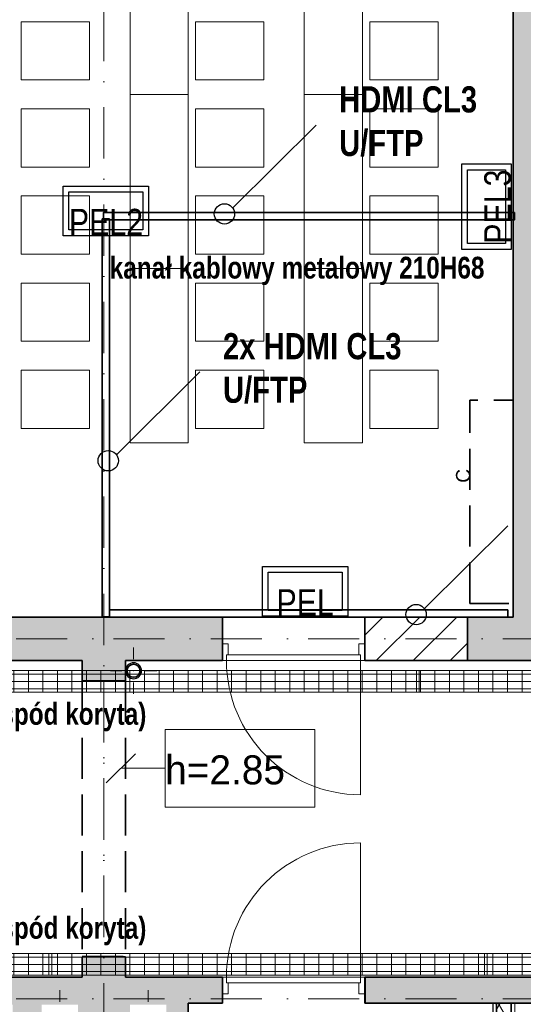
# Model space of a CAD drawing. Header units: millimetres. Extents: x 82175 to 237000, y 24756 to 471700.
# Tile 67 of 256: x 115840 to 119309, y 168641 to 175423. Entities that reach past the tile are written whole.
import ezdxf
from ezdxf.enums import TextEntityAlignment as Align
from ezdxf.lldxf.tags import DXFTag

# ---------------------------------------------------------------- set-up
doc = ezdxf.new("R2010")
doc.units = ezdxf.units.MM
doc.linetypes.add('Krawędzie ukryte', pattern=[3.912222, 2.822222, -1.09])
doc.linetypes.add('Kropki i Kreski', pattern=[6.702778, 3.527778, -1.763889, 0, -1.411111])
for name, color, linetype, lineweight in [('!! kanał podpoaraperowy z gniazdami', 6, 'Continuous', 35), ('#_EL - opis', 7, 'Continuous', 20), ('2DE_PRO_Cblf304L', 30, 'Continuous', 15), ('CP_DETAL', 33, 'Continuous', 9), ('\xa0♦EL - Gniazda', 1, 'Continuous', 35), ('\xa0♦IT - HDMI', 1, 'Continuous', 35), ('\xa0♦IT - opis', 3, 'SOLID', 30)]:
    doc.layers.add(name, color=color, linetype=linetype, lineweight=lineweight)
for name, color, linetype in [('#EL - Teletechnika', 3, 'Continuous'), ('2D - Rysunki i Obrazki', 8, 'Continuous'), ('Drzwi Archicad', 8, 'Continuous'), ('Instalacje - Went_Klim', 8, 'Continuous'), ('Instalacje - Wod_Kan', 8, 'Continuous'), ('Konstrukcja - Belki', 8, 'Continuous'), ('Konstrukcja - Siatka mod', 8, 'Continuous'), ('Konstrukcja - Ściany działowe', 8, 'Continuous'), ('Konstrukcja - Ściany nośne wew..P', 8, 'Continuous'), ('Opisy - Etykiety', 8, 'Continuous'), ('PIONY INST', 8, 'Continuous'), ('Wnętrze - Umeblowanie', 8, 'Continuous')]:
    doc.layers.add(name, color=color, linetype=linetype)
doc.styles.add('CP_ATTR', font='ARIAL.TTF')
doc.styles.add('OP_100', font='ARIALN.TTF', dxfattribs={"width": 0.8, "height": 20})
doc.styles.get("Standard").update_dxf_attribs({"font": 'arial.ttf'})
doc.styles.add('STYL_AUTOMATYCZNY_5', font='txt')
doc.styles.add('STYL_AUTOMATYCZNY_8', font='txt')
tags = doc.linetypes.add('SOLID', pattern=[10, 10, 0]).pattern_tags.tags
tags[6:7] = [DXFTag(74, 4), DXFTag(75, 0), DXFTag(340, '0'), DXFTag(46, 0.0), DXFTag(50, 0.0), DXFTag(44, 0.0), DXFTag(45, 0.0)]
tags[4:5] = [DXFTag(74, 4), DXFTag(75, 0), DXFTag(340, '0'), DXFTag(46, 0.0), DXFTag(50, 0.0), DXFTag(44, 0.0), DXFTag(45, 0.0)]
pattern_1 = [(90, (-3e-14, 0), (-100, 6e-15), [])]

# ---------------------------------------------------------------- blocks, each defined once
blk = doc.blocks.new('PEl 2')
at = {"layer": '#EL - Teletechnika', "color": 1, "lineweight": 30}
blk.add_lwpolyline([(53978.4, 11970.9), (53390.4, 11970.9), (53390.4, 12311.9), (53978.4, 12311.9)], close=True, dxfattribs=at)
at = {"layer": '#EL - Teletechnika', "color": 7, "lineweight": 30}
blk.add_lwpolyline([(53939, 12010.2), (53429.7, 12010.2), (53429.7, 12272.5), (53939, 12272.5)], close=True, dxfattribs=at)
at = {"layer": '#EL - Teletechnika', "color": 1, "insert": (53684.4, 12064.5), "char_height": 20.791, "attachment_point": 5, "line_spacing_factor": 0.4}
blk.add_mtext('\\fArial Narrow|b0|i0;{\\H8.7679950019x;\\A1;PEL}\\A1;\\fTahoma|b1|i0|c238;\\P', dxfattribs=at)
blk = doc.blocks.new('pel3')
at = {"layer": '#EL - Teletechnika', "color": 1, "lineweight": 30}
blk.add_lwpolyline([(294, 0), (-294, 0), (-294, 341), (294, 341)], close=True, dxfattribs=at)
at = {"layer": '#EL - Teletechnika', "color": 7, "lineweight": 30}
blk.add_lwpolyline([(254.6, 39.3), (-254.6, 39.3), (-254.6, 301.7), (254.6, 301.7)], close=True, dxfattribs=at)
at = {"layer": '#EL - Teletechnika', "color": 1, "insert": (0, 93.7), "char_height": 20.791, "attachment_point": 5, "line_spacing_factor": 0.4}
blk.add_mtext('\\fArial Narrow|b0|i0;{\\H8.7679950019x;\\A1;PEL3}\\A1;\\fTahoma|b1|i0|c238;\\P', dxfattribs=at)
blk = doc.blocks.new('dws')
at = {"layer": '#EL - Teletechnika', "color": 1, "lineweight": 30}
blk.add_lwpolyline([(294, 0), (-294, 0), (-294, 341), (294, 341)], close=True, dxfattribs=at)
at = {"layer": '#EL - Teletechnika', "color": 7, "lineweight": 30}
blk.add_lwpolyline([(254.6, 39.3), (-254.6, 39.3), (-254.6, 301.7), (254.6, 301.7)], close=True, dxfattribs=at)
at = {"layer": '#EL - Teletechnika', "color": 1, "insert": (0, 93.7), "char_height": 20.791, "attachment_point": 5, "line_spacing_factor": 0.4}
blk.add_mtext('\\fArial Narrow|b0|i0;{\\H8.7679950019x;\\A1;PEL2}\\A1;\\fTahoma|b1|i0|c238;\\P', dxfattribs=at)
blk = doc.blocks.new('2Dcblfmark100')
at = {"color": 3}
for p, q in [((-10, -50), (-10, 50)), ((10, -50), (10, 50))]:
    blk.add_line(p, q, dxfattribs=at)
blk = doc.blocks.new('2dcblf_korcf105v_b150_h105_j5jok0')
at = {"layer": 'CP_DETAL'}
h = blk.add_hatch(dxfattribs=at)
h.set_pattern_fill('_USER', color=256, scale=100, angle=90, style=0, pattern_type=0)
h.set_pattern_definition(pattern_1)
h.paths.add_polyline_path([(0, 75), (20100, 75), (20100, -75), (0, -75)])
for p, q in [((0, 75), (20100, 75)), ((0, -75), (20100, -75))]:
    blk.add_line(p, q)
for p, q in [((20100, 50), (0, 50)), ((0, 0), (20100, 0)), ((20100, -50), (0, -50))]:
    blk.add_line(p, q, dxfattribs=at)
at = {"yscale": 1.5}
blk.add_blockref('2Dcblfmark100', (3000, 0), dxfattribs=at)
at = {"linetype": 'ByBlock', "style": 'CP_ATTR', "flags": 9}
for tag in ['NAME', 'NUMBER', 'GROUP', 'ORDER-NO', 'PRODUCER', 'COUPLERS', 'MOUNTDIST', 'MOUNTINGS', 'OTHER', 'WEIGHT', 'DIVIDER', 'COVER']:
    blk.add_attdef(tag, text='', height=0.00005, dxfattribs=at).set_placement((-0.1, 0), align=Align.MIDDLE_LEFT)
blk = doc.blocks.new('2dcblf_korcf105v_b150_h105_5e1nhc4')
at = {"layer": 'CP_DETAL'}
h = blk.add_hatch(dxfattribs=at)
h.set_pattern_fill('_USER', color=256, scale=100, angle=90, style=0, pattern_type=0)
h.set_pattern_definition(pattern_1)
h.paths.add_polyline_path([(0, 75), (11800, 75), (11800, -75), (0, -75)])
for p, q in [((0, -75), (0, 75)), ((0, 75), (11800, 75)), ((0, -75), (11800, -75))]:
    blk.add_line(p, q)
for p, q in [((11800, 50), (0, 50)), ((0, 0), (11800, 0)), ((11800, -50), (0, -50))]:
    blk.add_line(p, q, dxfattribs=at)
at = {"yscale": 1.5}
for p in [(3000, 0), (6000, 0)]:
    blk.add_blockref('2Dcblfmark100', p, dxfattribs=at)
at = {"linetype": 'ByBlock', "style": 'CP_ATTR', "flags": 9}
for tag in ['NAME', 'NUMBER', 'GROUP', 'ORDER-NO', 'PRODUCER', 'COUPLERS', 'MOUNTDIST', 'MOUNTINGS', 'OTHER', 'WEIGHT', 'DIVIDER', 'COVER']:
    blk.add_attdef(tag, text='', height=0.00005, dxfattribs=at).set_placement((-0.1, 0), align=Align.MIDDLE_LEFT)

msp = doc.modelspace()

# ---------------------------------------------------------------- hatches: boundary and pattern name
at = {"layer": 'Instalacje - Wod_Kan', "linetype": 'Continuous', "lineweight": 13}
h = msp.add_hatch(color=8, dxfattribs=at)
h.paths.add_polyline_path([(116570, 170938.9, 0.414214), (116625, 170883.9, 0.414214), (116680, 170938.9, 0.414214), (116625, 170993.9, 0.414214)])
h.paths.add_polyline_path([(116625, 170893.9, -1), (116625, 170983.9, -1)], flags=0)
at = {"layer": 'Konstrukcja - Ściany działowe', "linetype": 'Continuous', "lineweight": 13}
h = msp.add_hatch(dxfattribs=at)
h.set_pattern_fill('Gips_0005', color=8, style=0, pattern_type=2)
h.set_pattern_definition([(0, (-135208.59, 452586.615), (0, 75), [0, -75])])
h.paths.add_polyline_path([(119100, 168648.9), (119100, 163778.9), (119125, 163778.9), (119125, 168648.9)])
h = msp.add_hatch(dxfattribs=at)
h.set_pattern_fill('Izolacja_miękka_0005', color=8, style=0, pattern_type=2)
h.set_pattern_definition([(60, (-135208.59, 452586.62), (-129.90381, 75), []), (120, (-135208.59, 452586.62), (129.90381, 75), [])])
h.paths.add_polyline_path([(119125, 168648.9), (119125, 163778.9), (119225, 163778.9), (119225, 168648.9)])
at = {"layer": 'Konstrukcja - Ściany nośne wew..P', "linetype": 'Continuous', "lineweight": 13}
for points in [[(119240, 176258.9), (119240, 171308.9), (119540, 171308.9), (119540, 176258.9)], [(114687, 171008.9), (117236.5, 171008.9), (117236.5, 171308.9), (114687, 171308.9)], [(118923.8, 171008.9), (119780.7, 171008.9), (119780.7, 171308.9), (118923.8, 171308.9)], [(116270, 171008.9), (116270, 170868.9), (116570, 170868.9), (116570, 171008.9)], [(116570, 168968.9), (116270, 168968.9), (116270, 168828.9), (116570, 168828.9)], [(117000, 168648.9), (117236.5, 168648.9), (117236.5, 168828.9), (117000, 168828.9)], [(119886.6, 168828.9), (118220, 168828.9), (118220, 168648.9), (119886.6, 168648.9)]]:
    msp.add_hatch(color=8, dxfattribs=at).paths.add_polyline_path(points)
h = msp.add_hatch(dxfattribs=at)
h.set_pattern_fill('Bloczki_ceramiczne_0005', color=8, style=0, pattern_type=2)
h.set_pattern_definition([(45, (-135208.59, 452586.62), (-127.27922, 127.27922), [])])
h.paths.add_polyline_path([(118923.8, 171308.9), (118216.5, 171308.9), (118216.5, 171008.9), (118923.8, 171008.9)])
h = msp.add_hatch(color=8, dxfattribs=at)
h.paths.add_polyline_path([(115490, 168388.9), (116570, 168388.9), (116570, 168828.9), (115490, 168828.9)])
h.paths.add_polyline_path([(115671.2, 168518.9), (115671.2, 168638.9), (115791.2, 168638.9), (115791.2, 168518.9)], flags=0)
h.paths.add_polyline_path([(116242.4, 168518.9), (115992.4, 168518.9), (115992.4, 168638.9), (116242.4, 168638.9)], flags=0)
h = msp.add_hatch(color=8, dxfattribs=at)
h.paths.add_polyline_path([(116570, 168828.9), (116570, 168388.9), (117000, 168388.9), (117000, 168828.9)])
h.paths.add_polyline_path([(116600, 168638.9), (116850, 168638.9), (116850, 168518.9), (116600, 168518.9)], flags=0)

# ---------------------------------------------------------------- linework, layer by layer
at = {"layer": '!! kanał podpoaraperowy z gniazdami'}
for points in [[(119248.4, 174095.5), (116418, 174095.5), (116418, 174045.5), (119248.4, 174045.5)], [(116408, 174050.5), (116408, 171309.5), (116458, 171309.5), (116458, 174050.5)], [(119203.4, 171357.5), (116458, 171357.5), (116458, 171307.5), (119203.4, 171307.5)]]:
    msp.add_lwpolyline(points, close=True, dxfattribs=at)
at = {"color": 8, "linetype": 'Continuous', "lineweight": 35, "ltscale": 100, "flags": 128}
for points in [[(118923.8, 171308.9), (118216.5, 171308.9)], [(118216.5, 171008.9), (118216.5, 171308.9)], [(118216.5, 171008.9), (118923.8, 171008.9)], [(118220, 168828.9), (118216.5, 168828.9)], [(118216.5, 168648.9), (118216.5, 168828.9)], [(118216.5, 168648.9), (118220, 168648.9)]]:
    msp.add_lwpolyline(points, dxfattribs=at)
at = {"layer": 'Drzwi Archicad', "color": 8, "linetype": 'Continuous', "lineweight": 35, "ltscale": 100}
for p, q in [((117236.5, 171123.9), (117236.5, 171308.9)), ((118216.5, 171123.9), (118216.5, 171308.9)), ((117236.5, 171008.9), (117236.5, 171123.9)), ((117236.5, 171008.9), (117236.5, 171123.9)), ((118216.5, 171008.9), (118216.5, 171123.9)), ((118216.5, 171008.9), (118216.5, 171123.9)), ((117236.5, 168828.9), (117236.5, 168713.9)), ((117236.5, 168828.9), (117236.5, 168713.9)), ((118216.5, 168828.9), (118216.5, 168713.9)), ((118216.5, 168828.9), (118216.5, 168713.9)), ((117236.5, 168713.9), (117236.5, 168648.9)), ((118216.5, 168713.9), (118216.5, 168648.9))]:
    msp.add_line(p, q, dxfattribs=at)
at = {"layer": 'Drzwi Archicad', "color": 8, "linetype": 'Continuous', "lineweight": 13, "ltscale": 100}
for p, q in [((117236.5, 171008.9), (117236.5, 171123.9)), ((117236.5, 171123.9), (117276.5, 171123.9)), ((117276.5, 171123.9), (117276.5, 171048.9)), ((118176.5, 171048.9), (118176.5, 171123.9)), ((118176.5, 171123.9), (118216.5, 171123.9)), ((118216.5, 171123.9), (118216.5, 171008.9)), ((117276.5, 171048.9), (117264.5, 171048.9)), ((117264.5, 171048.9), (117264.5, 171008.9)), ((118188.5, 171048.9), (117264.5, 171048.9)), ((117264.5, 171048.9), (117264.5, 171008.9)), ((118188.5, 171048.9), (118176.5, 171048.9)), ((118188.5, 171008.9), (118188.5, 171048.9)), ((118188.5, 171008.9), (118188.5, 171048.9)), ((117264.5, 171008.9), (117236.5, 171008.9)), ((117264.5, 171008.9), (118188.5, 171008.9)), ((118188.5, 171008.9), (118188.5, 170084.9)), ((118216.5, 171008.9), (118188.5, 171008.9)), ((118188.5, 168828.9), (118188.5, 169752.9)), ((117264.5, 168828.9), (117236.5, 168828.9)), ((117236.5, 168828.9), (117236.5, 168713.9)), ((117264.5, 168788.9), (117264.5, 168828.9)), ((117264.5, 168828.9), (118188.5, 168828.9)), ((117264.5, 168788.9), (117264.5, 168828.9)), ((118216.5, 168828.9), (118188.5, 168828.9)), ((118188.5, 168828.9), (118188.5, 168788.9)), ((118188.5, 168828.9), (118188.5, 168788.9)), ((118216.5, 168713.9), (118216.5, 168828.9)), ((117276.5, 168788.9), (117264.5, 168788.9)), ((118188.5, 168788.9), (117264.5, 168788.9)), ((117276.5, 168713.9), (117276.5, 168788.9)), ((118188.5, 168788.9), (118176.5, 168788.9)), ((118176.5, 168788.9), (118176.5, 168713.9)), ((117236.5, 168713.9), (117276.5, 168713.9)), ((118176.5, 168713.9), (118216.5, 168713.9))]:
    msp.add_line(p, q, dxfattribs=at)
for centre, start, end in [((118188.5, 171008.9), 180, 270), ((118188.5, 168828.9), 90, 180)]:
    msp.add_arc(centre, 924, start, end, dxfattribs=at)
at = {"layer": 'Instalacje - Went_Klim', "color": 8, "linetype": 'Krawędzie ukryte', "lineweight": 35, "ltscale": 100, "flags": 128}
msp.add_lwpolyline([(118940, 171402.7), (118940, 172802.7), (119240, 172802.7), (119240, 171402.7)], close=True, dxfattribs=at)
at = {"layer": 'Instalacje - Wod_Kan', "color": 8, "linetype": 'Continuous', "lineweight": 0, "ltscale": 100}
for p, q in [((116625, 171018.9), (116625, 171098.9)), ((116545, 170938.9), (116465, 170938.9)), ((116705, 170938.9), (116785, 170938.9)), ((116625, 170858.9), (116625, 170778.9))]:
    msp.add_line(p, q, dxfattribs=at)
at = {"layer": 'Instalacje - Wod_Kan', "color": 8, "linetype": 'Continuous', "lineweight": 25, "ltscale": 100, "flags": 128}
msp.add_lwpolyline([(116570, 170938.9, 0.414214), (116625, 170883.9, 0.414214), (116680, 170938.9, 0.414214), (116625, 170993.9, 0.414214)], format="xyb", close=True, dxfattribs=at)
at = {"layer": 'Instalacje - Wod_Kan', "color": 8, "linetype": 'Continuous', "lineweight": 35, "ltscale": 100, "flags": 128}
msp.add_lwpolyline([(116625, 170893.9, -1), (116625, 170983.9, -1)], format="xyb", close=True, dxfattribs=at)
at = {"layer": 'Instalacje - Wod_Kan', "color": 8, "linetype": 'Continuous', "lineweight": 0, "ltscale": 100}
msp.add_point((116625, 170938.9), dxfattribs=at)
at = {"layer": 'Konstrukcja - Belki', "color": 8, "linetype": 'Krawędzie ukryte', "lineweight": 35, "ltscale": 100}
for p, q in [((116270, 170868.9), (116270, 168969.5)), ((116270, 170868.9), (116570, 170868.9)), ((116570, 170868.9), (116570, 168969.5)), ((116270, 168969.5), (116570, 168969.5))]:
    msp.add_line(p, q, dxfattribs=at)
at = {"layer": 'Konstrukcja - Belki', "color": 8, "linetype": 'Kropki i Kreski', "lineweight": 13, "ltscale": 100}
msp.add_line((116420, 170868.9), (116420, 168969.5), dxfattribs=at)
at = {"layer": 'Konstrukcja - Siatka mod', "color": 8, "linetype": 'Kropki i Kreski', "lineweight": 13, "ltscale": 100}
for p, q in [((116420, 162400), (116420, 179364.8)), ((93022.5, 171158.9), (122467, 171158.9)), ((93022.5, 168678.9), (122467, 168678.9))]:
    msp.add_line(p, q, dxfattribs=at)
at = {"layer": 'Konstrukcja - Ściany działowe', "color": 8, "linetype": 'Continuous', "lineweight": 35, "ltscale": 100}
for p, q in [((119125, 168648.9), (119125, 163778.9)), ((119225, 163778.9), (119225, 168648.9))]:
    msp.add_line(p, q, dxfattribs=at)
at = {"layer": 'Konstrukcja - Ściany działowe', "color": 8, "linetype": 'Continuous', "lineweight": 25, "ltscale": 100, "flags": 128}
for points in [[(119100, 168648.9), (119100, 163778.9)], [(119225, 168648.9), (119250, 168648.9)]]:
    msp.add_lwpolyline(points, dxfattribs=at)
at = {"layer": 'Konstrukcja - Ściany działowe', "color": 8, "linetype": 'Continuous', "lineweight": 13, "ltscale": 100, "flags": 128}
for points in [[(119100, 168648.9), (119125, 168648.9)], [(119250, 163778.9), (119250, 168648.9)]]:
    msp.add_lwpolyline(points, dxfattribs=at)
at = {"layer": 'Konstrukcja - Ściany działowe', "color": 8, "linetype": 'Continuous', "lineweight": 35, "ltscale": 100, "flags": 128}
msp.add_lwpolyline([(119125, 168648.9), (119225, 168648.9)], dxfattribs=at)
at = {"layer": 'Konstrukcja - Ściany nośne wew..P', "color": 8, "linetype": 'Continuous', "lineweight": 35, "ltscale": 100}
for p, q in [((117236.5, 171123.9), (117236.5, 171308.9)), ((118923.8, 171308.9), (118923.8, 171008.9)), ((117236.5, 171008.9), (117236.5, 171123.9)), ((117236.5, 168828.9), (117236.5, 168713.9)), ((118220, 168828.9), (118220, 168648.9)), ((117236.5, 168713.9), (117236.5, 168648.9))]:
    msp.add_line(p, q, dxfattribs=at)
at = {"layer": 'Konstrukcja - Ściany nośne wew..P', "color": 8, "linetype": 'Continuous', "lineweight": 35, "ltscale": 100, "flags": 128}
for points in [[(119240, 176258.9), (119240, 171308.9)], [(117236.5, 171308.9), (114687, 171308.9)], [(119240, 171308.9), (118923.8, 171308.9)], [(114687, 171008.9), (116270, 171008.9)], [(116270, 171008.9), (116270, 170868.9)], [(116570, 171008.9), (117236.5, 171008.9)], [(116570, 170868.9), (116570, 171008.9)], [(118923.8, 171008.9), (119780.7, 171008.9)], [(116270, 170868.9), (116570, 170868.9)], [(116270, 168968.9), (116270, 168828.9)], [(116570, 168968.9), (116270, 168968.9)], [(116570, 168828.9), (116570, 168968.9)], [(116270, 168828.9), (115490, 168828.9)], [(117000, 168828.9), (116570, 168828.9)], [(117236.5, 168828.9), (117000, 168828.9)], [(119886.6, 168828.9), (118220, 168828.9)], [(117000, 168388.9), (117000, 168648.9)], [(117000, 168648.9), (117236.5, 168648.9)], [(118220, 168648.9), (119886.6, 168648.9)]]:
    msp.add_lwpolyline(points, dxfattribs=at)
at = {"layer": 'Opisy - Etykiety', "color": 8, "linetype": 'Continuous', "lineweight": 20, "ltscale": 100}
for p, q in [((117873.4, 170535), (116842, 170535)), ((116842, 170535), (116842, 169998.5)), ((117873.4, 169998.5), (117873.4, 170535)), ((116637, 170366.7), (116437, 170166.7)), ((116537, 170266.7), (116842, 170266.7)), ((116842, 169998.5), (117873.4, 169998.5))]:
    msp.add_line(p, q, dxfattribs=at)
at = {"layer": 'PIONY INST', "color": 8, "linetype": 'Continuous', "lineweight": 0, "ltscale": 100}
for p, q in [((116117.4, 168658.9), (116117.4, 168738.9)), ((116725, 168658.9), (116725, 168738.9))]:
    msp.add_line(p, q, dxfattribs=at)
at = {"layer": 'Wnętrze - Umeblowanie', "color": 8, "linetype": 'Continuous', "lineweight": 13, "ltscale": 100, "flags": 128}
for points in [[(117001.7, 174908.9), (117001.7, 176108.9), (116600.7, 176108.9), (116600.7, 174908.9)], [(118201.7, 174908.9), (118201.7, 176108.9), (117800.7, 176108.9), (117800.7, 174908.9)], [(115851.7, 175008.4), (115851.7, 175409.4), (116321.7, 175409.4), (116321.7, 175008.4)], [(117051.7, 175008.4), (117051.7, 175409.4), (117521.7, 175409.4), (117521.7, 175008.4)], [(118251.7, 175008.4), (118251.7, 175409.4), (118721.7, 175409.4), (118721.7, 175008.4)], [(117001.7, 173708.9), (117001.7, 174908.9), (116600.7, 174908.9), (116600.7, 173708.9)], [(118201.7, 173708.9), (118201.7, 174908.9), (117800.7, 174908.9), (117800.7, 173708.9)], [(115851.7, 174408.4), (115851.7, 174809.4), (116321.7, 174809.4), (116321.7, 174408.4)], [(117051.7, 174408.4), (117051.7, 174809.4), (117521.7, 174809.4), (117521.7, 174408.4)], [(118251.7, 174408.4), (118251.7, 174809.4), (118721.7, 174809.4), (118721.7, 174408.4)], [(115851.7, 173808.4), (115851.7, 174209.4), (116321.7, 174209.4), (116321.7, 173808.4)], [(117051.7, 173808.4), (117051.7, 174209.4), (117521.7, 174209.4), (117521.7, 173808.4)], [(118251.7, 173808.4), (118251.7, 174209.4), (118721.7, 174209.4), (118721.7, 173808.4)], [(117001.7, 172508.9), (117001.7, 173708.9), (116600.7, 173708.9), (116600.7, 172508.9)], [(118201.7, 172508.9), (118201.7, 173708.9), (117800.7, 173708.9), (117800.7, 172508.9)], [(115851.7, 173208.4), (115851.7, 173609.4), (116321.7, 173609.4), (116321.7, 173208.4)], [(117051.7, 173208.4), (117051.7, 173609.4), (117521.7, 173609.4), (117521.7, 173208.4)], [(118251.7, 173208.4), (118251.7, 173609.4), (118721.7, 173609.4), (118721.7, 173208.4)], [(115851.7, 172608.4), (115851.7, 173009.4), (116321.7, 173009.4), (116321.7, 172608.4)], [(117051.7, 172608.4), (117051.7, 173009.4), (117521.7, 173009.4), (117521.7, 172608.4)], [(118251.7, 172608.4), (118251.7, 173009.4), (118721.7, 173009.4), (118721.7, 172608.4)]]:
    msp.add_lwpolyline(points, close=True, dxfattribs=at)
at = {"layer": '\xa0♦IT - opis', "color": 7, "linetype": 'Continuous', "lineweight": 0}
for p, q in [((117881.3, 174697.1), (117307.3, 174126.6)), ((117081.3, 172997.1), (116507.3, 172426.6)), ((119201.3, 171937.1), (118627.3, 171366.6))]:
    msp.add_line(p, q, dxfattribs=at)
at = {"layer": '\xa0♦IT - opis', "color": 7}
for centre in [(117250.6, 174085.5), (116450.6, 172385.5), (118570.6, 171325.5)]:
    msp.add_circle(centre, 70, dxfattribs=at)

# ---------------------------------------------------------------- block references
at = {"layer": '2DE_PRO_Cblf304L', "rotation": 180}
for name, p in [('2dcblf_korcf105v_b150_h105_j5jok0', (121582.7, 170865.2)), ('2dcblf_korcf105v_b150_h105_5e1nhc4', (115902.1, 168916.6)), ('2dcblf_korcf105v_b150_h105_5e1nhc4', (122050.8, 168916.6))]:
    msp.add_blockref(name, p, dxfattribs=at)
at = {"layer": '\xa0♦EL - Gniazda', "rotation": 90}
msp.add_blockref('pel3', (119226.3, 174135.4), dxfattribs=at)
at = {"layer": '\xa0♦EL - Gniazda'}
msp.add_blockref('dws', (116434.6, 173935.5), dxfattribs=at)
at = {"layer": '\xa0♦IT - HDMI', "rotation": 360}
msp.add_blockref('PEl 2', (64122.1, 159344.7), dxfattribs=at)

# ---------------------------------------------------------------- texts
at = {"layer": '#_EL - opis', "char_height": 150, "width": 13225.251, "attachment_point": 1, "style": 'OP_100'}
for s, insert in [('\\fArial|b1|i0|c238|p34;kanał kablowy metalowy 210H68', (116460.6, 173790.1)), ('\\fArial|b1|i0|c238|p34;koryto kablowe 150H100 montowane na wysokość 2,35m (spód koryta)', (111068, 170716.8)), ('\\fArial|b1|i0|c238|p34;koryto kablowe 150H100 montowane na wysokość 2,35m (spód koryta)', (111068, 169242.9))]:
    msp.add_mtext(s, dxfattribs=dict(at, insert=insert))
at = {"layer": '2D - Rysunki i Obrazki', "color": 8, "linetype": 'Continuous', "lineweight": 35, "insert": (118945.1, 172281.3), "char_height": 98.407, "attachment_point": 8, "rotation": 90, "style": 'STYL_AUTOMATYCZNY_8'}
msp.add_mtext('\\A1;{\\pqc;\\fF1|b0|i0|c0|p0;\\W1.000000;C}', dxfattribs=at)
at = {"layer": 'Opisy - Etykiety', "color": 8, "linetype": 'Continuous', "lineweight": 20, "insert": (116842, 170254.8), "char_height": 200, "attachment_point": 4, "style": 'STYL_AUTOMATYCZNY_5'}
msp.add_mtext('\\A1;{\\pql;\\fGeneva|b0|i0|c0|p0;\\W1.000000;h=\\fGeneva CE|b0|i0|c0|p0;\\W1.000000;2.\\fGeneva CE|b0|i0|c0|p0;\\W1.000000;85}', dxfattribs=at)
at = {"layer": '\xa0♦IT - opis', "char_height": 180, "width": 3733.991, "attachment_point": 1, "style": 'OP_100'}
for s, insert in [('\\C7;\\fArial|b1|i0|c238|p34;HDMI CL3\\PU/FTP\\P', (118040.6, 174964.4)), ('\\C7;\\fArial|b1|i0|c238|p34;2x HDMI CL3\\PU/FTP\\P', (117240.6, 173264.4))]:
    msp.add_mtext(s, dxfattribs=dict(at, insert=insert))

doc.saveas('drawing.dxf')
